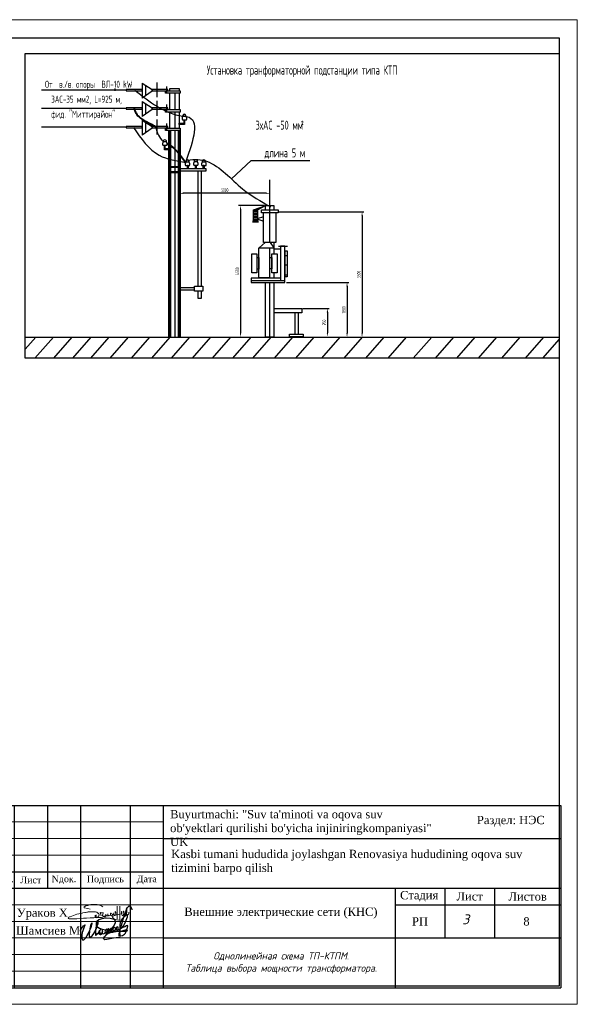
# Model space of a CAD drawing. Header units: metres. Extents: x 705573 to 711566, y 4301675 to 4311183.
# Tile 46 of 256: x 709566 to 709734, y 4301675 to 4301972. Entities that reach past the tile are written whole.
import ezdxf

# ---------------------------------------------------------------- set-up
doc = ezdxf.new("R2010")
doc.units = ezdxf.units.M
doc.header["$LTSCALE"] = 0.5
doc.linetypes.add('ACAD_ISO04W100', pattern=[30, 24, -3, 0, -3])
for name, color, linetype, lineweight in [('STR. Format', 7, 'Continuous', 40), ('Графа', 7, 'Continuous', 30), ('Графа 20', 7, 'Continuous', 20), ('ПЛАН', 250, 'Continuous', 30), ('Слой размерная', 7, 'Continuous', 13), ('Формат', 7, 'Continuous', 25)]:
    doc.layers.add(name, color=color, linetype=linetype, lineweight=lineweight)
doc.layers.add('Таблицы', color=7, linetype='Continuous')
doc.layers.add('Титульный лист', color=7, linetype='Continuous')
doc.styles.add('Arial UPS', font='times.ttf', dxfattribs={"height": 2.5})
doc.styles.add('ISOCPEUR текстовый', font='isocpeur.ttf', dxfattribs={"width": 0.8, "oblique": 15})
doc.styles.get("Standard").update_dxf_attribs({"font": 'times.ttf'})
doc.styles.add('Style-RUSSIAN_1251 I 0.32289', font='isocpeui.ttf')
doc.styles.add('Times new roman', font='timesbd.ttf', dxfattribs={"height": 3})
doc.styles.add('X_ISO', font='isocpeui.ttf')
doc.styles.add('имитатор ГОСТа', font='isocpeur.ttf', dxfattribs={"width": 0.6, "height": 300})

# ---------------------------------------------------------------- blocks, each defined once
blk = doc.blocks.new('A$C194E077B')
at = {"color": 5, "lineweight": 20}
for points in [[(-162, 200), (-240, 221), (-364, 241), (-364, 276), (-310, 307), (-248, 324), (-145, 351), (-37, 351), (76, 351), (195, 319), (266, 278)], [(42, -99), (83, -76), (96, -68), (110, -53), (122, -42), (131, -27), (137, -5), (137, 22), (125, 42), (110, 57), (100, 67), (80, 78), (58, 91), (13, 103), (-19, 112), (-87, 112), (-127, 112), (-231, 105), (-249, 100), (-271, 100), (-317, 88), (-348, 80), (-409, 70), (-436, 66), (-497, 49), (-543, 37), (-617, 24), (-665, 5), (-728, -12), (-787, -37), (-841, -58), (-859, -64), (-880, -77), (-894, -91), (-904, -101), (-904, -112), (-894, -123), (-871, -130), (-840, -134), (-808, -134), (-760, -134), (-737, -134), (-654, -127), (-612, -124), (-491, -116), (-389, -109), (-287, -102), (-158, -97), (-39, -97), (85, -89), (174, -89), (222, -82), (269, -75), (318, -67), (369, -63), (369, -63)], [(0, 0), (0, -92)], [(41, 2), (41, -98)], [(203, -24), (196, 1), (191, 21), (185, 44), (185, 65), (176, 81), (169, 93), (189, 73), (200, 70), (220, 70), (242, 70), (259, 75), (272, 78), (279, 90), (279, 70), (274, 51), (262, 26), (252, 0), (252, -16), (261, -33), (282, -45), (303, -50), (329, -43), (347, -33), (361, -19), (368, -6), (371, 33), (368, -6), (372, -22), (382, -27), (392, -33), (406, -29), (418, -26), (433, -12), (438, -3), (438, 39), (438, -3), (453, -18), (464, -25), (477, -25), (504, -20), (521, -3), (528, 9), (524, 23), (522, 41), (522, 48), (526, 55), (535, 63), (549, 63), (569, 49), (579, 25), (585, 1), (580, -18), (565, -26), (549, -26), (531, -8), (528, 9)], [(835, 300), (835, -171), (799, -177), (729, -165), (620, -121), (593, -75), (602, -42), (665, -20), (730, 7), (798, 17), (885, 36), (885, 36), (905, 45)], [(593, 2), (615, 20), (621, 30), (635, 45), (637, 70), (635, 45), (635, 19), (646, 1), (664, -10), (680, -10), (701, 0), (705, 13), (705, 35), (699, 66), (686, 94), (680, 122)], [(682, 123), (691, 107), (705, 87), (717, 87)], [(748, 299), (746, -138)], [(898, 116), (898, 60), (906, 31), (917, -11)], [(910, 55), (903, 116)], [(952, -13), (967, 14), (978, 53), (978, 112), (973, 131)], [(962, 114), (967, 97), (978, 53), (987, 20), (1013, 5), (1032, 10), (1061, 39), (1076, 96), (1076, 123), (1074, 180)], [(1064, 182), (1056, 151), (1045, 113), (1045, 80), (1055, 46), (1070, 20), (1088, 9), (1109, 9), (1132, 31), (1138, 57), (1138, 93)]]:
    blk.add_lwpolyline(points, dxfattribs=at)
for centre, radius, start, end in [((681, 122), 1.13, 41.4, 190.5897), ((901, 116), 2.8, 15.3098, 164.5601), ((899, 54), 10.7, 301.2071, 10.1496), ((979, 116), 16.6, 111.912, 188.6151), ((1068, 178), 5.72, 18.1801, 138.9915), ((935, -4), 19.1, 202.8625, 330.9274)]:
    blk.add_arc(centre, radius, start, end, dxfattribs=at)
blk = doc.blocks.new('подпись')
at = {"color": 5, "lineweight": 25, "ltscale": 100}
for points in [[(0, 0), (-197, 126), (-197, 309), (-123, 591), (567, 1632), (953, 2109), (1273, 2414), (1527, 2589), (1215, 1792), (928, 1029), (653, 301), (452, -351), (337, -1266), (279, -1948), (312, -2490), (402, -2825), (550, -3092), (838, -3149), (1109, -3069), (1379, -2844), (1823, -2349), (2373, -1422), (2702, -820), (3274, 231), (3712, 1254), (3950, 2044), (4122, 2646), (4211, 2957), (4211, 3165), (4040, 3165), (3851, 2974), (3638, 2341), (3506, 1674), (3350, 976), (3274, 231), (3120, -1415), (3120, -1857), (3317, -2036), (3605, -2048), (3851, -1891), (4171, -1590), (4828, -736), (5198, -126), (5526, 553), (5978, 1354), (6150, 1952), (6273, 2417), (6429, 2974), (6479, 3340), (6421, 3531), (6214, 3468), (6044, 3207), (5855, 2707), (5740, 2219), (5543, 1396), (5452, 721), (5411, -824), (5461, -1293), (5617, -1293), (5822, -1224), (5929, -1113), (6273, -759), (6627, -458), (6988, -4), (7045, 320), (6939, 431), (6799, 332), (6709, 53), (6700, -324), (6717, -835), (6955, -991), (7218, -1090), (7530, -1056), (7694, -915), (7834, -793), (8039, -515), (8113, -294), (8146, 53), (8129, 576), (7965, 831), (7710, 907), (7407, 862), (7218, 698), (7054, 351), (7012, -4), (7054, -324), (7210, -671), (7456, -747), (7694, -660), (7883, -515), (8055, -370), (8146, -202), (8211, -4), (8129, 65), (7973, -160), (7990, -469), (8055, -770), (8417, -824), (8712, -759), (8967, -637), (9230, -458), (9509, -225), (9780, -15), (9977, 286), (10034, 629), (9977, 831), (9706, 907), (9468, 785), (9279, 553), (9098, 198), (9041, -149), (9090, -435), (9369, -602), (9706, -648), (9911, -480), (10174, -225), (10420, 42), (10510, 297), (10584, 698), (10568, 919), (10420, 1029), (10207, 976), (10010, 698), (9886, 419), (9854, 19), (9886, -271), (10108, -435), (10412, -458), (10855, -458), (11085, -347), (11274, -149), (11545, 88), (11791, 343), (11865, 530), (11800, 896), (11520, 1098), (11241, 1098), (11052, 907), (10962, 553), (11020, 187), (11274, -191), (11611, -271), (12013, -206), (12284, -46), (12596, 210), (12842, 507), (13056, 896), (13064, 1239), (12933, 1437), (12686, 1510), (12407, 1510), (12169, 1251), (12046, 946), (12071, 358), (12292, 92), (12686, -76), (13105, -8), (13524, 259), (13779, 480), (13959, 751), (13992, 1163), (14008, 1575), (13828, 1742), (13549, 1720), (13302, 1476), (13261, 1174), (13327, 717), (13639, 595), (14017, 648), (14362, 782), (14731, 961), (15125, 1228), (15511, 1540), (15955, 2143), (16685, 3313), (17038, 4339), (17548, 5552), (17580, 6032), (17392, 6143), (17194, 6143), (16833, 5990), (16193, 5479), (15462, 4778), (15068, 4042), (14772, 3424), (14616, 2547), (14575, 1575), (14534, -259), (14624, -1304), (14608, -1571), (14509, -1796), (14378, -1750), (14378, -1449), (14821, 583), (15035, 1498), (15240, 2360), (16053, 5014), (16858, 7447), (17203, 8388), (17548, 9017), (17942, 9475), (18172, 9647), (18574, 9475), (18829, 9334), (19058, 8846), (19149, 8160)], [(14813, -2173), (13228, -2295), (12276, -2455), (10970, -2715), (9780, -2959), (9016, -3058), (8614, -2879), (8515, -2555), (8819, -2032), (9180, -1590), (9599, -1129), (10954, 61), (11537, 782), (12276, 1910), (12785, 2795), (12982, 3378), (13007, 3779), (12842, 4164), (12440, 4484), (11980, 4724), (11052, 4945), (9525, 5029), (7850, 4785), (6725, 4362), (5978, 3759), (5699, 3115), (5715, 2555), (5855, 2131), (6339, 1670), (6963, 1285), (8031, 946), (9985, 480), (11405, 252), (12851, 210), (14312, 153), (14780, 175)], [(14756, 172), (16102, 122), (16866, 194), (17342, 294), (17531, 404), (17416, 522), (16973, 572), (16603, 553), (16119, 435), (15404, 153), (14945, -65), (14608, -267), (14370, -477), (14238, -785), (14206, -1216), (14353, -1502), (14977, -1605), (15593, -1453), (16004, -1266), (16423, -927), (16726, -557), (16907, -175), (17104, 362), (17285, 824), (17531, 1521), (17638, 2009), (17498, 2238), (17104, 2219), (16464, 1842), (15823, 1502), (15437, 1373), (15347, 1350), (15306, 1350)]]:
    blk.add_lwpolyline(points, dxfattribs=at)
blk = doc.blocks.new('shtamp')
at = {"layer": 'Графа'}
for p, q in [((-958.64, -109.4), (-773.64, -109.4)), ((-958.64, -109.4), (-958.64, -164.4)), ((-948.64, -109.4), (-948.64, -134.4)), ((-938.64, -109.4), (-938.64, -164.4)), ((-928.64, -109.4), (-928.64, -134.4)), ((-918.64, -109.4), (-918.64, -164.4)), ((-903.64, -109.4), (-903.64, -164.4)), ((-893.64, -109.4), (-893.64, -164.4)), ((-773.64, -109.4), (-773.64, -164.4)), ((-893.64, -119.4), (-773.64, -119.4)), ((-958.64, -129.4), (-893.64, -129.4)), ((-958.64, -134.4), (-773.64, -134.4)), ((-823.64, -134.4), (-823.64, -164.4)), ((-808.64, -134.4), (-808.64, -149.4)), ((-793.64, -134.4), (-793.64, -149.4)), ((-823.64, -139.4), (-773.64, -139.4)), ((-893.64, -149.4), (-773.64, -149.4)), ((-958.64, -164.4), (-773.64, -164.4))]:
    blk.add_line(p, q, dxfattribs=at)
at = {"layer": 'Графа 20'}
for p, q in [((-958.64, -114.4), (-893.64, -114.4)), ((-958.64, -119.4), (-893.64, -119.4)), ((-958.64, -124.4), (-893.64, -124.4)), ((-958.64, -139.4), (-893.64, -139.4)), ((-958.64, -144.4), (-893.64, -144.4)), ((-958.64, -149.4), (-893.64, -149.4)), ((-958.64, -154.4), (-893.64, -154.4)), ((-958.64, -159.4), (-893.64, -159.4))]:
    blk.add_line(p, q, dxfattribs=at)
at = {"color": 7, "lineweight": 30, "xscale": 0.008941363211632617, "yscale": 0.008941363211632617, "zscale": 0.008941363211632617}
blk.add_blockref('A$C194E077B', (-914.26, -142.47), dxfattribs=at)
at = {"color": 0, "linetype": 'ByBlock', "lineweight": 25, "xscale": 0.0008018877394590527, "yscale": 0.0008018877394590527, "zscale": 0.0008018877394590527}
blk.add_blockref('подпись', (-918.5, -147.47), dxfattribs=at)
at = {"layer": 'ПЛАН', "color": 18, "lineweight": 9, "true_color": 0x000000, "insert": (-957.73, -140.68), "char_height": 2.5, "width": 7.3567, "attachment_point": 1, "line_spacing_factor": 0.6, "style": 'Times new roman'}
blk.add_mtext('ГИП', dxfattribs=at)
at = {"layer": 'Слой размерная', "color": 7, "linetype": 'Continuous', "lineweight": 20, "char_height": 2.5, "attachment_point": 5}
for s, insert, width in [('{\\fISOCPEUR|b1|i1|c204|p34;\\H0.8333x;\\C256; }Раздел: НЭС', (-789.38, -114.18), 21.2008), ('{\\fTimes New Roman|b0|i0|c204|p18;Стадия}', (-816.39, -136.85, -293.72), 20), ('{\\fTimes New Roman|b0|i0|c204|p18;Лист}', (-801.14, -136.85, -293.72), 15), ('{\\fTimes New Roman|b0|i0|c204|p18;Листов}', (-783.64, -136.9, -293.72), 20)]:
    blk.add_mtext(s, dxfattribs=dict(at, insert=insert, width=width))
at = {"layer": 'Слой размерная', "color": 7, "lineweight": 20, "attachment_point": 5}
for s, insert, char_height, width in [('{\\fTimes New Roman|b0|i0|c204|p18;Изм.}', (-953.59, -131.9), 2, 10.0865), ('{\\fTimes New Roman|b0|i0|c204|p18;Кол.уч.}', (-943.59, -131.9), 2, 9.9135), ('{\\fTimes New Roman|b0|i0|c204|p18;Лист}', (-933.64, -131.9), 2, 10), ('{\\fTimes New Roman|b0|i0|c0|p18;N\\fTimes New Roman|b0|i0|c204|p18;док.}', (-923.64, -131.86), 2, 10), ('{\\fTimes New Roman|b0|i0|c204|p18;Подпись}', (-911.14, -131.9), 2, 15), ('{\\fTimes New Roman|b0|i0|c204|p18;Дата}', (-898.64, -131.9), 2, 10), ('{\\fTimes New Roman|b0|i0|c204|p18;РП}', (-816.15, -144.4, -293.72), 2.5, 20), ('8', (-783.99, -144.4, -293.72), 2.5, 20)]:
    blk.add_mtext(s, dxfattribs=dict(at, insert=insert, char_height=char_height, width=width))
at = {"layer": 'Таблицы', "ltscale": 0.6, "insert": (-858.13, -141.89), "char_height": 2.5, "width": 68.985, "attachment_point": 5, "style": 'ISOCPEUR текстовый'}
blk.add_mtext('{\\fTimes New Roman|b0|i0|c204|p18;\\Q0;\\W1;\\C7;Внешние электрические сети\\fTimes New Roman|b0|i0|c0|p18; \\fTimes New Roman|b0|i0|c204|p18;(КНС)}', dxfattribs=at)
at = {"layer": 'Титульный лист', "linetype": 'Continuous', "ltscale": 1000, "char_height": 2.5, "attachment_point": 1, "style": 'Arial UPS'}
for s, insert, width in [('\\pxql;{\\C7;Buyurtmachi: "Suv ta\'minoti va oqova suv ob\'yektlari qurilishi bo\'yicha injiniringkompaniyasi" UK}', (-891.58, -110.81), 80.0407), ('\\pxql;{\\H1.00436x;\\C7;Kasbi tumani hududida joylashgan Renovasiya hududining oqova suv\\Ptizimini barpo\\C256; qilish}', (-891.28, -122.79), 134.0404)]:
    blk.add_mtext(s, dxfattribs=dict(at, insert=insert, width=width))
at = {"layer": 'Формат', "color": 7, "ltscale": 100, "char_height": 2.5, "width": 20, "attachment_point": 5}
for s, insert in [('Ураков Х', (-930.18, -142.17)), ('Разработал', (-949.08, -146.89)), ('Шамсиев М', (-928.43, -147.17))]:
    blk.add_mtext(s, dxfattribs=dict(at, insert=insert))

msp = doc.modelspace()

# ---------------------------------------------------------------- hatches: boundary and pattern name
at = {"ltscale": 30}
h = msp.add_hatch(color=256, dxfattribs=at)
h.set_gradient(color2=(61, 61, 61), one_color=1, tint=0.24, name='INVCYLINDER')
h.paths.add_polyline_path([(709613.95, 4301927.53), (709613.95, 4301927.64), (709611.12, 4301927.64), (709611.12, 4301927.53)])
h = msp.add_hatch(color=256, dxfattribs=at)
h.set_gradient(color2=(61, 61, 61), one_color=1, tint=0.24, name='INVCYLINDER')
h.paths.add_polyline_path([(709612.58, 4301927.53), (709612.58, 4301927.64), (709611.12, 4301927.64), (709611.12, 4301927.53)])
h = msp.add_hatch(color=256, dxfattribs=at)
h.set_gradient(color2=(61, 61, 61), one_color=1, tint=0.24, name='INVCYLINDER')
h.paths.add_polyline_path([(709613.95, 4301927.64), (709612.58, 4301927.64), (709612.58, 4301927.53), (709613.95, 4301927.53)])
h = msp.add_hatch(color=256, dxfattribs=at)
h.set_gradient(color2=(61, 61, 61), one_color=1, tint=0.24, name='INVCYLINDER')
h.paths.add_polyline_path([(709614.12, 4301927.97), (709613.95, 4301927.97), (709613.95, 4301925.48), (709614.12, 4301925.48)])
h = msp.add_hatch(color=256, dxfattribs=at)
h.set_gradient(color2=(61, 61, 61), one_color=1, tint=0.24, name='INVCYLINDER')
h.paths.add_polyline_path([(709613.95, 4301925.96), (709613.95, 4301926.08), (709611.12, 4301926.08), (709611.12, 4301925.96)])
h = msp.add_hatch(color=256, dxfattribs=at)
h.set_gradient(color2=(61, 61, 61), one_color=1, tint=0.24, name='INVCYLINDER')
h.paths.add_polyline_path([(709612.58, 4301925.96), (709612.58, 4301926.08), (709611.12, 4301926.08), (709611.12, 4301925.96)])
h = msp.add_hatch(color=256, dxfattribs=at)
h.set_gradient(color2=(61, 61, 61), one_color=1, tint=0.24, name='INVCYLINDER')
h.paths.add_polyline_path([(709613.95, 4301926.08), (709612.58, 4301926.08), (709612.58, 4301925.96), (709613.95, 4301925.96)])
h = msp.add_hatch(dxfattribs=at)
h.set_pattern_fill('ACAD_ISO06W100', color=256, scale=0.09, style=0)
h.set_pattern_definition([(0, (709416.8851, 4302292.00805), (0, 0.45), [2.16, -0.27, 0.045, -0.27, 0.045, -0.585]), (0, (709416.8851, 4302292.00805), (0, 0.45), [-3.06, 0.045, -0.27])])
h.paths.add_polyline_path([(709637.54, 4301914.69), (709636.42, 4301914.69), (709636.42, 4301911.13), (709637.54, 4301911.13)])

# ---------------------------------------------------------------- linework, layer by layer
for p, q in [((709567.42, 4301961.83), (709728.64, 4301961.83)), ((709567.42, 4301869.89), (709567.42, 4301961.83)), ((709607.19, 4301953.06), (709607.19, 4301948.6)), ((709594.51, 4301951.22), (709594.51, 4301950.57)), ((709602.75, 4301952.9), (709602.75, 4301948.36)), ((709602.75, 4301952.9), (709605.74, 4301950.97)), ((709605.73, 4301950.5), (709602.75, 4301948.36)), ((709603.75, 4301952.25), (709603.75, 4301949.08)), ((709605.74, 4301950.97), (709605.73, 4301950.5)), ((709610.1, 4301951.91), (709610.1, 4301949.91)), ((709602.75, 4301947.34), (709602.75, 4301942.81)), ((709602.75, 4301947.34), (709605.74, 4301945.42)), ((709607.19, 4301947.5), (709607.19, 4301943.04)), ((709612.58, 4301949.86), (709612.58, 4301944.88)), ((709605.73, 4301944.94), (709602.75, 4301942.81)), ((709603.75, 4301946.7), (709603.75, 4301943.53)), ((709605.74, 4301945.42), (709605.73, 4301944.94)), ((709610.11, 4301946.48), (709610.11, 4301944.08)), ((709612.58, 4301944.17), (709612.58, 4301939.34)), ((709602.75, 4301941.72), (709602.75, 4301937.18)), ((709602.75, 4301941.72), (709605.74, 4301939.79)), ((709603.75, 4301941.07), (709603.75, 4301937.9)), ((709607.19, 4301941.87), (709607.19, 4301937.41)), ((709614.91, 4301941.83), (709616.15, 4301941.83)), ((709616, 4301942.84), (709615.03, 4301942.84)), ((709605.73, 4301939.32), (709602.75, 4301937.18)), ((709605.74, 4301939.79), (709605.73, 4301939.32)), ((709610.23, 4301938.47), (709610.23, 4301940.67)), ((709611.12, 4301940.67), (709611.14, 4301940.67)), ((709612.58, 4301938.63), (709612.58, 4301938.47)), ((709610.1, 4301935.14), (709609.13, 4301935.14)), ((709609.01, 4301934.13), (709610.26, 4301934.13)), ((709615.85, 4301928.05), (709617.1, 4301928.05)), ((709616.94, 4301929.06), (709615.97, 4301929.06)), ((709618.36, 4301928.14), (709619.61, 4301928.14)), ((709619.46, 4301929.15), (709618.48, 4301929.15)), ((709620.79, 4301928.05), (709622.04, 4301928.05)), ((709621.88, 4301929.06), (709620.91, 4301929.06)), ((709641.3, 4301915.91), (709641.3, 4301923.66)), ((709640.21, 4301919.64), (709615.15, 4301919.64)), ((709639.72, 4301915.96), (709631.87, 4301915.96)), ((709632.43, 4301914.84), (709632.43, 4301877.43)), ((709636.42, 4301914.69), (709640.1, 4301915.95)), ((709637, 4301914.69), (709640.02, 4301915.94)), ((709637.54, 4301914.69), (709640.04, 4301915.95)), ((709639.41, 4301912.51), (709637.5, 4301911.96)), ((709637.5, 4301911.96), (709639.41, 4301911.28)), ((709644.05, 4301914.02), (709669.71, 4301914.02)), ((709669.14, 4301912.9), (709669.14, 4301877.41)), ((709638.04, 4301903.22), (709639.91, 4301904.76)), ((709641.28, 4301903.2), (709642.56, 4301903.2)), ((709641.36, 4301904.76), (709642.54, 4301903.17)), ((709644.56, 4301902.78), (709642.58, 4301902.78)), ((709613.95, 4301891.26), (709618.55, 4301891.26)), ((709635.72, 4301893.38), (709645.82, 4301893.38)), ((709646.35, 4301892.74), (709665.17, 4301892.74)), ((709664.61, 4301891.61), (709664.61, 4301877.42)), ((709613.95, 4301890.49), (709618.55, 4301890.49)), ((709650.98, 4301884.91), (709650.98, 4301883.63)), ((709651.26, 4301884.92), (709659.24, 4301884.92)), ((709648.82, 4301883.63), (709648.82, 4301877.14)), ((709649.97, 4301877.14), (709649.97, 4301883.63)), ((709658.68, 4301883.79), (709658.68, 4301877.54)), ((709567.42, 4301876.29), (709728.65, 4301876.29)), ((709570.62, 4301876.29), (709567.42, 4301872.59)), ((709575.94, 4301876.29), (709570.4, 4301869.89)), ((709581.48, 4301876.29), (709575.94, 4301869.89)), ((709587.23, 4301876.29), (709581.7, 4301869.89)), ((709592.66, 4301876.29), (709587.13, 4301869.89)), ((709598.53, 4301876.29), (709592.99, 4301869.89)), ((709604.93, 4301876.29), (709599.4, 4301869.89)), ((709611.12, 4301876.29), (709605.58, 4301869.89)), ((709617.02, 4301876.29), (709611.48, 4301869.89)), ((709623.43, 4301876.29), (709617.89, 4301869.89)), ((709629.42, 4301876.29), (709623.88, 4301869.89)), ((709635.61, 4301876.29), (709630.07, 4301869.89)), ((709641.58, 4301876.29), (709636.04, 4301869.89)), ((709648.12, 4301876.29), (709642.58, 4301869.89)), ((709654.63, 4301876.29), (709649.1, 4301869.89)), ((709662.45, 4301876.29), (709656.91, 4301869.89)), ((709669.21, 4301876.29), (709663.68, 4301869.89)), ((709675.73, 4301876.29), (709670.19, 4301869.89)), ((709682.46, 4301876.29), (709676.92, 4301869.89)), ((709690.17, 4301876.29), (709684.63, 4301869.89)), ((709696.72, 4301876.29), (709691.18, 4301869.89)), ((709703.23, 4301876.29), (709697.7, 4301869.89)), ((709709.75, 4301876.29), (709704.21, 4301869.89)), ((709716.81, 4301876.29), (709711.27, 4301869.89)), ((709723.97, 4301876.29), (709718.44, 4301869.89)), ((709728.64, 4301875.66), (709723.65, 4301869.89)), ((709728.64, 4301869.89), (709567.42, 4301869.89))]:
    msp.add_line(p, q, dxfattribs=at)
at = {"lineweight": 30, "ltscale": 30}
for p, q in [((709597.93, 4301950.75), (709572.33, 4301950.75)), ((709597.93, 4301945.19), (709572.33, 4301945.19)), ((709597.93, 4301939.56), (709572.33, 4301939.56)), ((709643.95, 4301903.67), (709646.63, 4301903.67)), ((709645.81, 4301900.93), (709646.71, 4301900.93)), ((709645.81, 4301898.05), (709646.71, 4301898.05)), ((709645.81, 4301895.02), (709646.71, 4301895.02))]:
    msp.add_line(p, q, dxfattribs=at)
at = {"lineweight": 40, "ltscale": 30}
for p, q in [((709615.5, 4301940.76), (709615.5, 4301941.78)), ((709609.61, 4301933.06), (709609.61, 4301934.08)), ((709636.08, 4301911.13), (709637.89, 4301911.13))]:
    msp.add_line(p, q, dxfattribs=at)
at = {"linetype": 'ACAD_ISO04W100', "ltscale": 30}
for p, q in [((709612.58, 4301938.63), (709612.58, 4301876.28)), ((709641.3, 4301904.83), (709641.3, 4301915.84)), ((709641.3, 4301894.02), (709641.3, 4301903.2)), ((709641.3, 4301876.3), (709641.3, 4301892.74))]:
    msp.add_line(p, q, dxfattribs=at)
at = {"lineweight": 25}
for p, q in [((709629.74, 4301924), (709635.63, 4301929.55)), ((709635.63, 4301929.55), (709653.34, 4301929.55))]:
    msp.add_line(p, q, dxfattribs=at)
at = {"ltscale": 30}
for points in [[(709602.75, 4301950.97), (709597.93, 4301950.97), (709597.93, 4301950.54), (709602.75, 4301950.54)], [(709610.52, 4301950.97), (709605.71, 4301950.97), (709605.71, 4301950.54), (709610.52, 4301950.54)], [(709609.82, 4301950.57), (709614.25, 4301950.57), (709614.25, 4301949.86), (709609.82, 4301949.86)], [(709602.75, 4301945.42), (709597.93, 4301945.42), (709597.93, 4301944.98), (709602.75, 4301944.98)], [(709610.52, 4301945.42), (709605.71, 4301945.42), (709605.71, 4301944.98), (709610.52, 4301944.98)], [(709609.82, 4301944.88), (709614.25, 4301944.88), (709614.25, 4301944.17), (709609.82, 4301944.17)], [(709602.75, 4301939.79), (709597.93, 4301939.79), (709597.93, 4301939.36), (709602.75, 4301939.36)], [(709610.52, 4301939.79), (709605.71, 4301939.79), (709605.71, 4301939.36), (709610.52, 4301939.36)], [(709609.79, 4301939.34), (709614.22, 4301939.34), (709614.22, 4301938.63), (709609.79, 4301938.63)], [(709613.96, 4301940.77), (709615.57, 4301940.77), (709615.57, 4301940.37), (709613.96, 4301940.37)], [(709609.54, 4301933.13), (709611.16, 4301933.13), (709611.16, 4301932.74), (709609.54, 4301932.74)], [(709613.95, 4301927.64), (709611.02, 4301927.64), (709611.02, 4301927.53), (709613.95, 4301927.53)], [(709613.95, 4301927.97), (709614.12, 4301927.97), (709614.12, 4301925.48), (709613.95, 4301925.48)], [(709616.67, 4301927.15), (709616.43, 4301927.15), (709616.43, 4301928.1), (709616.67, 4301928.1)], [(709619.11, 4301927.15), (709618.88, 4301927.15), (709618.88, 4301928.1), (709619.11, 4301928.1)], [(709621.44, 4301927.15), (709621.2, 4301927.15), (709621.2, 4301928.1), (709621.44, 4301928.1)], [(709613.95, 4301926.08), (709611.02, 4301926.08), (709611.02, 4301925.96), (709613.95, 4301925.96)], [(709636.42, 4301914.69), (709637.54, 4301914.69), (709637.54, 4301911.12), (709636.42, 4301911.12)], [(709638.76, 4301914.63), (709643.77, 4301914.63), (709643.77, 4301913.74), (709638.76, 4301913.74)], [(709637.4, 4301895.69), (709635.85, 4301895.69), (709635.85, 4301901.39), (709637.4, 4301901.39)], [(709638.03, 4301896.79), (709637.44, 4301896.79), (709637.44, 4301900.24), (709638.03, 4301900.24)], [(709641.31, 4301900.29), (709641.9, 4301900.29), (709641.9, 4301896.85), (709641.31, 4301896.85)], [(709641.94, 4301901.4), (709643.49, 4301901.4), (709643.49, 4301895.7), (709641.94, 4301895.7)], [(709645.92, 4301902.25), (709646.49, 4301902.25), (709646.49, 4301894.45), (709645.92, 4301894.45)], [(709618.55, 4301891.64), (709621.05, 4301891.64), (709621.05, 4301890.17), (709618.55, 4301890.17)], [(709647.29, 4301877.14), (709651.4, 4301877.14), (709651.4, 4301876.4), (709647.29, 4301876.4)]]:
    msp.add_lwpolyline(points, close=True, dxfattribs=at)
for points in [[(709611.12, 4301950.57), (709611.12, 4301951.25), (709613.95, 4301951.25), (709613.95, 4301950.57)], [(709611.12, 4301944.88), (709611.12, 4301949.86)], [(709613.95, 4301949.86), (709613.95, 4301944.88)], [(709610.11, 4301944.88), (709610.16, 4301944.98)], [(709611.12, 4301939.34), (709611.12, 4301944.17)], [(709613.95, 4301944.17), (709613.95, 4301939.34)], [(709612.58, 4301942.77), (709612.6, 4301942.76)], [(709611.12, 4301938.47), (709611.12, 4301938.63)], [(709613.95, 4301938.63), (709613.95, 4301938.47)], [(709614.12, 4301927.16), (709621.96, 4301927.16), (709621.96, 4301926.35), (709614.12, 4301926.35)], [(709619.52, 4301926.35), (709619.52, 4301891.64)], [(709620.67, 4301891.64), (709620.67, 4301926.35)], [(709640.01, 4301914.63), (709640.01, 4301915.95), (709642.53, 4301915.95), (709642.53, 4301914.63)], [(709643.15, 4301913.74), (709643.15, 4301904.76), (709639.39, 4301904.76), (709639.39, 4301913.74)], [(709644.56, 4301894.02), (709635.71, 4301894.02), (709635.71, 4301892.74), (709645.82, 4301892.74), (709645.82, 4301903.67), (709644.56, 4301903.67), (709644.56, 4301893.38)], [(709641.3, 4301894.1), (709637.99, 4301894.1), (709637.99, 4301903.21), (709641.3, 4301903.21), (709641.3, 4301903.2)], [(709640.01, 4301903.21), (709640.01, 4301903.21)], [(709642.53, 4301904.82), (709642.53, 4301901.4)], [(709640.01, 4301894.02), (709640.01, 4301894.1)], [(709642.53, 4301895.7), (709642.53, 4301894.02)], [(709642.53, 4301892.74), (709642.53, 4301876.26), (709640.01, 4301876.26), (709640.01, 4301892.74)], [(709619.52, 4301890.17), (709619.52, 4301888.06), (709620.67, 4301888.06), (709620.67, 4301890.17)], [(709650.98, 4301883.63), (709642.59, 4301883.63), (709642.59, 4301884.91), (709650.98, 4301884.91)]]:
    msp.add_lwpolyline(points, dxfattribs=at)
at = {"lineweight": 70, "ltscale": 30}
for points in [[(709611.12, 4301876.28), (709611.12, 4301938.63)], [(709613.95, 4301938.63), (709613.95, 4301876.28)]]:
    msp.add_lwpolyline(points, dxfattribs=at)
at = {"ltscale": 30}
for centre, radius, start, end in [((709615.64, 4301942.26), 0.845, 136.2749, 210.2786), ((709615.5, 4301942.98), 0.499, 344.5974, 197.1792), ((709615.34, 4301942.22), 0.904, 334.191, 43.0372), ((709609.74, 4301934.56), 0.845, 136.2749, 210.2786), ((709609.6, 4301935.28), 0.499, 344.5974, 197.1792), ((709609.44, 4301934.53), 0.904, 334.191, 43.0372), ((709616.44, 4301929.2), 0.499, 344.5974, 197.1792), ((709618.95, 4301929.29), 0.499, 344.5974, 197.1792), ((709621.38, 4301929.2), 0.499, 344.5974, 197.1792), ((709616.58, 4301928.48), 0.845, 136.2749, 210.2786), ((709616.28, 4301928.44), 0.904, 334.191, 43.0372), ((709619.09, 4301928.56), 0.845, 136.2749, 210.2786), ((709618.8, 4301928.53), 0.904, 334.191, 43.0372), ((709621.52, 4301928.48), 0.845, 136.2749, 210.2786), ((709621.22, 4301928.44), 0.904, 334.191, 43.0372)]:
    msp.add_arc(centre, radius, start, end, dxfattribs=at)
at = {"lineweight": 30, "ltscale": 30}
for points in [[(709600.57, 4301950.72), (709605.01, 4301947.2), (709609.45, 4301943.67), (709615, 4301942.96)], [(709606.82, 4301939.69), (709607.32, 4301937.97), (709607.82, 4301936.24), (709609.1, 4301935.31)]]:
    msp.add_open_spline(points, degree=3, dxfattribs=at)
at = {"lineweight": 40, "ltscale": 30}
for points, knots in [([(709600.31, 4301945.3), (709600.62, 4301944.29), (709601.27, 4301942.22), (709606.19, 4301940.25), (709606.72, 4301939.79)], [0, 0, 0, 0, 398.826086, 817.853762, 817.853762, 817.853762, 817.853762]), ([(709610.34, 4301934.63), (709610.37, 4301934.62), (709612.72, 4301933.4), (709614.3, 4301931.21), (709615.86, 4301929.04)], [704.270292, 704.270292, 704.270292, 704.270292, 713.771446, 1577.756177, 1577.756177, 1577.756177, 1577.756177])]:
    msp.add_open_spline(points, degree=3, knots=knots, dxfattribs=at)
at = {"lineweight": 30, "ltscale": 30}
msp.add_open_spline([(709616, 4301942.84), (709616.06, 4301942.83), (709620.39, 4301942.07), (709618.16, 4301935.61), (709615.96, 4301929.25)], degree=3, knots=[1930.196366, 1930.196366, 1930.196366, 1930.196366, 1953.505765, 3459.736434, 3459.736434, 3459.736434, 3459.736434], dxfattribs=at)
at = {"lineweight": 30, "ltscale": 30, "end_tangent": (0.781159, -0.624333)}
msp.add_spline([(709600.14, 4301939.47), (709607.93, 4301931.12), (709615.99, 4301928.95)], degree=3, dxfattribs=at)
at = {"lineweight": 30, "ltscale": 30}
msp.add_spline([(709616.42, 4301929.61), (709619.61, 4301929.85), (709622.18, 4301929.3), (709633.08, 4301920.97), (709641.52, 4301915.6)], degree=3, dxfattribs=at)
at = {"ltscale": 30}
for points in [[(709615.15, 4301919.83), (709615.15, 4301919.46), (709614.03, 4301919.64)], [(709640.21, 4301919.83), (709640.21, 4301919.46), (709641.33, 4301919.64)], [(709632.25, 4301914.84), (709632.62, 4301914.84), (709632.43, 4301915.96)], [(709668.96, 4301912.9), (709669.33, 4301912.9), (709669.14, 4301914.02)], [(709664.42, 4301891.61), (709664.8, 4301891.61), (709664.61, 4301892.74)], [(709658.49, 4301883.79), (709658.87, 4301883.79), (709658.68, 4301884.92)], [(709632.25, 4301877.43), (709632.62, 4301877.43), (709632.43, 4301876.3)], [(709658.49, 4301877.54), (709658.87, 4301877.54), (709658.68, 4301876.41)], [(709664.42, 4301877.42), (709664.8, 4301877.42), (709664.61, 4301876.3)], [(709668.96, 4301877.41), (709669.33, 4301877.41), (709669.14, 4301876.28)]]:
    msp.add_solid(points, dxfattribs=at)
at = {"layer": 'STR. Format', "lineweight": 13, "ltscale": 30}
for p, q in [((709314.14, 4301972.01), (709734.14, 4301972.01)), ((709734.14, 4301972.01), (709734.14, 4301675.01)), ((709314.14, 4301675.01), (709734.14, 4301675.01))]:
    msp.add_line(p, q, dxfattribs=at)
at = {"layer": 'STR. Format', "color": 0, "linetype": 'ByBlock', "lineweight": 30, "ltscale": 30}
for p, q in [((709336.14, 4301966.51), (709728.64, 4301966.51)), ((709728.64, 4301966.51), (709728.64, 4301680.51)), ((709728.64, 4301680.51), (709336.14, 4301680.51))]:
    msp.add_line(p, q, dxfattribs=at)

# ---------------------------------------------------------------- block references
at = {"color": 1, "lineweight": 50}
msp.add_blockref('shtamp', (710502.78, 4301844.42), dxfattribs=at)

# ---------------------------------------------------------------- texts
at = {"lineweight": 50, "style": 'имитатор ГОСТа', "width": 0.6}
for s, height, p in [('Установка транформаторной подстанции типа КТП', 2.7707, (709622.28, 4301955.44)), ('От  в./в. опоры  ВЛ-10 kW  ', 2.1313, (709573.43, 4301951.47)), ('3АС-35 мм2, L=925 м, ', 2.1313, (709575.3, 4301946.95)), ('фид. "Миттирайон"', 2.1313, (709575.3, 4301942.44)), ('3хАС -50 мм', 2.7, (709636.99, 4301938.85)), ('²', 2.7, (709650.71, 4301938.85)), ('  длина 5 м', 2.7, (709637.41, 4301930.49))]:
    msp.add_text(s, height=height, dxfattribs=at).set_placement(p)
at = {"linetype": 'ByBlock', "lineweight": 50, "style": 'Style-RUSSIAN_1251 I 0.32289'}
msp.add_text('3', height=3, dxfattribs=at).set_placement((709699.39, 4301699.16))
at = {"ltscale": 30, "insert": (709627.68, 4301920.62), "char_height": 1.125, "attachment_point": 5, "style": 'имитатор ГОСТа'}
msp.add_mtext('5000', dxfattribs=at)
at = {"ltscale": 30, "char_height": 1.125, "attachment_point": 5, "rotation": 90, "style": 'имитатор ГОСТа'}
for s, insert in [('4500', (709631.45, 4301896.13)), ('3500', (709668.16, 4301895.15)), ('1800', (709663.63, 4301884.52)), ('950', (709657.7, 4301880.67))]:
    msp.add_mtext(s, dxfattribs=dict(at, insert=insert))
at = {"layer": 'Таблицы', "lineweight": 25, "ltscale": 0.6, "insert": (709644.73, 4301687.49), "char_height": 2.5, "width": 67.2372, "attachment_point": 5, "style": 'X_ISO'}
msp.add_mtext('{\\H0.88x;\\W0.95;\\C0;Однолинейная схема ТП-КТПМ. \\PТаблица выбора мощности трансформатора.}', dxfattribs=at)

doc.saveas('drawing.dxf')
